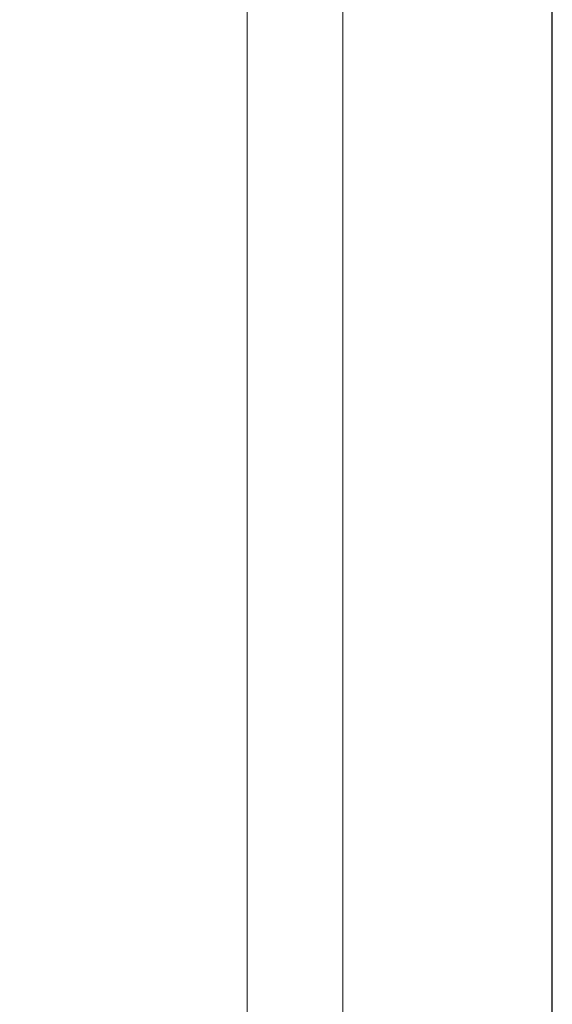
# Model space of a CAD drawing. Header units: millimetres. Extents: x 296296 to 297283, y 219875 to 220035.
# Tile 122 of 256: x 296822.26 to 296829.4, y 220004.46 to 220017.66. Entities that reach past the tile are written whole.
import ezdxf

# ---------------------------------------------------------------- set-up
doc = ezdxf.new("R2010")
doc.units = ezdxf.units.MM
doc.layers.add('A21400', color=255, linetype='Continuous', lineweight=9)
doc.layers.add('打印图框', color=252, linetype='Continuous', plot=False)

msp = doc.modelspace()

# ---------------------------------------------------------------- linework, layer by layer
at = {"layer": 'A21400', "color": 7}
for p, q in [((296826.5918387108, 220031.3768624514), (296826.5918387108, 219976.4438814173)), ((296825.3093565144, 220030.094380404), (296825.3093565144, 219977.7263634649))]:
    msp.add_line(p, q, dxfattribs=at)
at = {"layer": '打印图框', "color": 6, "ltscale": 0.5}
msp.add_lwpolyline([(296747.3317087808, 219973.827052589), (296829.3980272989, 219973.827052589), (296829.3980272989, 220034.6169181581), (296747.3317087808, 220034.6169181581)], close=True, dxfattribs=at)

doc.saveas('drawing.dxf')
